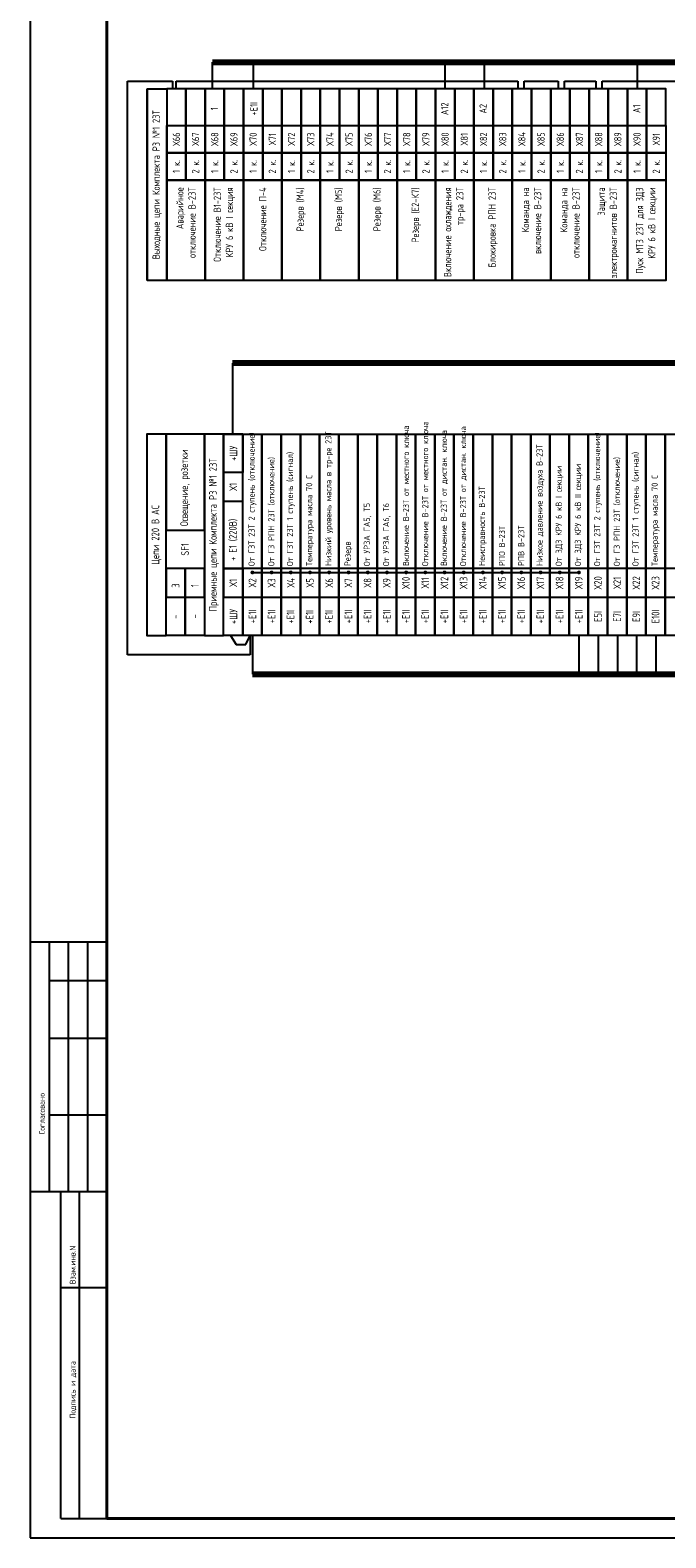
# Model space of a CAD drawing. Header units: millimetres. Extents: x 616 to 6196, y 2487 to 5711.
# Tile 39 of 46: x 5355 to 5521, y 3305 to 3698. Entities that reach past the tile are written whole.
import ezdxf

# ---------------------------------------------------------------- set-up
doc = ezdxf.new("R2010")
doc.units = ezdxf.units.MM
doc.styles.add('SIMPLEX', font='GOST.ttf', dxfattribs={"height": 5})

msp = doc.modelspace()

# ---------------------------------------------------------------- linework, layer by layer
at = {"lineweight": -2}
for p, q in [((5355.14, 3899.35), (5355.14, 3305.35)), ((5355.14, 3305.35), (6196.14, 3305.35))]:
    msp.add_line(p, q, dxfattribs=at)
at = {"lineweight": 40}
for p, q in [((5375.14, 3894.35), (5375.14, 3310.35)), ((5375.14, 3310.35), (6191.14, 3310.35))]:
    msp.add_line(p, q, dxfattribs=at)
at = {"color": 3}
for p, q in [((5402.62, 3682.7), (5402.62, 3689.7)), ((5413.28, 3682.7), (5413.28, 3689.7)), ((5463.26, 3682.7), (5463.26, 3689.7)), ((5473.46, 3682.7), (5473.46, 3689.7)), ((5513.35, 3682.7), (5513.35, 3689.7))]:
    msp.add_line(p, q, dxfattribs=at)
at = {"color": 3, "lineweight": 80}
msp.add_line((5402.62, 3689.7), (6163.77, 3689.7), dxfattribs=at)
for p, q in [((5380.53, 3535.33), (5380.53, 3684.7)), ((5380.53, 3684.7), (5392.23, 3684.7)), ((5392.23, 3684.7), (5392.23, 3682.7)), ((5393.2, 3682.7), (5393.2, 3684.7)), ((5393.2, 3684.7), (5482.13, 3684.7)), ((5482.13, 3684.7), (5482.13, 3682.7)), ((5483.82, 3682.7), (5483.82, 3684.7)), ((5483.82, 3684.7), (5492.64, 3684.7)), ((5492.64, 3684.7), (5492.64, 3682.7)), ((5494.33, 3682.7), (5494.33, 3684.7)), ((5494.33, 3684.7), (5502.49, 3684.7)), ((5502.49, 3684.7), (5502.49, 3682.7)), ((5504.17, 3682.7), (5504.17, 3684.7)), ((5504.17, 3684.7), (5787.55, 3684.7)), ((5385.53, 3682.7), (5385.53, 3673.2)), ((5385.53, 3682.7), (5385.53, 3673.2)), ((5390.72, 3682.7), (5390.72, 3673.2)), ((5390.72, 3682.7), (5390.72, 3673.2)), ((5400.53, 3592.83), (5400.53, 3582.83)), ((5400.53, 3592.83), (5400.53, 3582.83)), ((5400.53, 3592.83), (5400.53, 3582.83)), ((5400.53, 3592.83), (5400.53, 3582.83)), ((5400.53, 3592.83), (5400.53, 3582.83)), ((5400.53, 3592.83), (5400.53, 3582.83)), ((5400.53, 3592.83), (5400.53, 3582.83)), ((5400.53, 3592.83), (5400.53, 3582.83)), ((5413.03, 3556.79), (5433.03, 3556.79)), ((5433.03, 3556.79), (5463.08, 3556.79)), ((5463.08, 3556.79), (5498.08, 3556.79)), ((5405.53, 3540.33), (5405.53, 3550.33)), ((5405.53, 3540.33), (5405.53, 3550.33)), ((5407.34, 3540.33), (5408.79, 3538)), ((5411.33, 3538), (5412.43, 3540.33)), ((5412.43, 3540.33), (5412.43, 3535.33)), ((5412.43, 3535.33), (5380.53, 3535.33)), ((5408.79, 3538), (5411.33, 3538)), ((5375.14, 3460.53), (5355.14, 3460.53)), ((5360.14, 3395.53), (5360.14, 3460.53)), ((5365.14, 3395.53), (5365.14, 3460.53)), ((5370.14, 3395.53), (5370.14, 3460.53)), ((5360.14, 3450.53), (5375.14, 3450.53)), ((5360.14, 3435.53), (5375.14, 3435.53)), ((5360.14, 3415.53), (5375.14, 3415.53)), ((5355.14, 3395.53), (5375.14, 3395.53)), ((5363.14, 3310.35), (5363.14, 3395.53)), ((5368.02, 3310.35), (5368.02, 3395.53)), ((5363.14, 3370.53), (5375.14, 3370.53)), ((5363.14, 3310.35), (5375.14, 3310.35))]:
    msp.add_line(p, q)
at = {"color": 5, "lineweight": 80}
msp.add_line((5774.39, 3611.33), (5407.81, 3611.33), dxfattribs=at)
at = {"color": 5}
msp.add_line((5407.81, 3611.33), (5407.81, 3592.83), dxfattribs=at)
at = {"color": 55, "true_color": 0x999b37}
for p, q in [((5413.1, 3540.33), (5413.1, 3530.33)), ((5498.03, 3540.33), (5498.03, 3530.33)), ((5503.12, 3540.33), (5503.12, 3530.33)), ((5508.17, 3540.33), (5508.17, 3530.33)), ((5513.1, 3540.33), (5513.1, 3530.33)), ((5518.14, 3540.33), (5518.14, 3530.33))]:
    msp.add_line(p, q, dxfattribs=at)
at = {"color": 55, "lineweight": 80, "true_color": 0x999b37}
msp.add_line((5413.1, 3530.33), (5984.16, 3530.33), dxfattribs=at)
for points, const_width in [([(5385.53, 3682.7), (5385.53, 3632.83)], 0.38), ([(5385.53, 3632.83), (5385.53, 3682.7)], 0.38), ([(5390.72, 3682.7), (5390.72, 3632.83)], 0.38), ([(5390.72, 3632.83), (5390.72, 3682.7)], 0.38), ([(5385.53, 3540.33), (5385.53, 3592.83)], 0.4), ([(5385.53, 3540.33), (5385.53, 3592.83)], 0.4), ([(5385.53, 3540.33), (5385.53, 3592.83)], 0.4), ([(5390.53, 3540.33), (5390.53, 3592.83)], 0.4), ([(5390.53, 3592.83), (5390.53, 3540.33)], 0.4), ([(5400.53, 3540.33), (5400.53, 3592.83)], 0.4), ([(5400.53, 3540.33), (5400.53, 3592.83)], 0.4), ([(5400.53, 3540.33), (5400.53, 3592.83)], 0.4), ([(5405.53, 3540.33), (5405.53, 3592.83)], 0.4), ([(5405.53, 3592.83), (5405.53, 3540.33)], 0.4), ([(5500.53, 3592.83), (5500.53, 3540.33)], 0.4)]:
    msp.add_lwpolyline(points, dxfattribs=dict(const_width=const_width))
for points in [[(5390.72, 3682.7), (5390.72, 3632.83), (5385.72, 3632.83), (5385.72, 3682.7)], [(5395.72, 3673.2), (5395.72, 3682.7), (5390.72, 3682.7), (5390.72, 3673.2)], [(5400.72, 3673.2), (5400.72, 3682.7), (5395.72, 3682.7), (5395.72, 3673.2)], [(5405.72, 3673.2), (5405.72, 3682.7), (5400.72, 3682.7), (5400.72, 3673.2)], [(5410.72, 3673.2), (5410.72, 3682.7), (5405.72, 3682.7), (5405.72, 3673.2)], [(5415.72, 3673.2), (5415.72, 3682.7), (5410.72, 3682.7), (5410.72, 3673.2)], [(5420.72, 3673.2), (5420.72, 3682.7), (5415.72, 3682.7), (5415.72, 3673.2)], [(5425.72, 3673.2), (5425.72, 3682.7), (5420.72, 3682.7), (5420.72, 3673.2)], [(5430.72, 3673.2), (5430.72, 3682.7), (5425.72, 3682.7), (5425.72, 3673.2)], [(5435.72, 3673.2), (5435.72, 3682.7), (5430.72, 3682.7), (5430.72, 3673.2)], [(5440.72, 3673.2), (5440.72, 3682.7), (5435.72, 3682.7), (5435.72, 3673.2)], [(5445.72, 3673.2), (5445.72, 3682.7), (5440.72, 3682.7), (5440.72, 3673.2)], [(5450.72, 3673.2), (5450.72, 3682.7), (5445.72, 3682.7), (5445.72, 3673.2)], [(5455.72, 3673.2), (5455.72, 3682.7), (5450.72, 3682.7), (5450.72, 3673.2)], [(5460.72, 3673.2), (5460.72, 3682.7), (5455.72, 3682.7), (5455.72, 3673.2)], [(5465.72, 3673.2), (5465.72, 3682.7), (5460.72, 3682.7), (5460.72, 3673.2)], [(5470.72, 3673.2), (5470.72, 3682.7), (5465.72, 3682.7), (5465.72, 3673.2)], [(5475.72, 3673.2), (5475.72, 3682.7), (5470.72, 3682.7), (5470.72, 3673.2)], [(5480.72, 3673.2), (5480.72, 3682.7), (5475.72, 3682.7), (5475.72, 3673.2)], [(5485.72, 3673.2), (5485.72, 3682.7), (5480.72, 3682.7), (5480.72, 3673.2)], [(5490.72, 3673.2), (5490.72, 3682.7), (5485.72, 3682.7), (5485.72, 3673.2)], [(5495.72, 3673.2), (5495.72, 3682.7), (5490.72, 3682.7), (5490.72, 3673.2)], [(5500.72, 3673.2), (5500.72, 3682.7), (5495.72, 3682.7), (5495.72, 3673.2)], [(5505.72, 3673.2), (5505.72, 3682.7), (5500.72, 3682.7), (5500.72, 3673.2)], [(5510.72, 3673.2), (5510.72, 3682.7), (5505.72, 3682.7), (5505.72, 3673.2)], [(5515.72, 3673.2), (5515.72, 3682.7), (5510.72, 3682.7), (5510.72, 3673.2)], [(5520.72, 3673.2), (5520.72, 3682.7), (5515.72, 3682.7), (5515.72, 3673.2)], [(5395.72, 3673.2), (5395.72, 3666.08), (5390.72, 3666.08), (5390.72, 3673.2)], [(5400.72, 3673.2), (5400.72, 3666.08), (5395.72, 3666.08), (5395.72, 3673.2)], [(5405.72, 3673.2), (5405.72, 3666.08), (5400.72, 3666.08), (5400.72, 3673.2)], [(5410.72, 3673.2), (5410.72, 3666.08), (5405.72, 3666.08), (5405.72, 3673.2)], [(5415.72, 3673.2), (5415.72, 3666.08), (5410.72, 3666.08), (5410.72, 3673.2)], [(5420.72, 3673.2), (5420.72, 3666.08), (5415.72, 3666.08), (5415.72, 3673.2)], [(5425.72, 3673.2), (5425.72, 3666.08), (5420.72, 3666.08), (5420.72, 3673.2)], [(5430.72, 3673.2), (5430.72, 3666.08), (5425.72, 3666.08), (5425.72, 3673.2)], [(5435.72, 3673.2), (5435.72, 3666.08), (5430.72, 3666.08), (5430.72, 3673.2)], [(5440.72, 3673.2), (5440.72, 3666.08), (5435.72, 3666.08), (5435.72, 3673.2)], [(5445.72, 3673.2), (5445.72, 3666.08), (5440.72, 3666.08), (5440.72, 3673.2)], [(5450.72, 3673.2), (5450.72, 3666.08), (5445.72, 3666.08), (5445.72, 3673.2)], [(5455.72, 3673.2), (5455.72, 3666.08), (5450.72, 3666.08), (5450.72, 3673.2)], [(5460.72, 3673.2), (5460.72, 3666.08), (5455.72, 3666.08), (5455.72, 3673.2)], [(5465.72, 3673.2), (5465.72, 3666.08), (5460.72, 3666.08), (5460.72, 3673.2)], [(5470.72, 3673.2), (5470.72, 3666.08), (5465.72, 3666.08), (5465.72, 3673.2)], [(5475.72, 3673.2), (5475.72, 3666.08), (5470.72, 3666.08), (5470.72, 3673.2)], [(5480.72, 3673.2), (5480.72, 3666.08), (5475.72, 3666.08), (5475.72, 3673.2)], [(5485.72, 3673.2), (5485.72, 3666.08), (5480.72, 3666.08), (5480.72, 3673.2)], [(5490.72, 3673.2), (5490.72, 3666.08), (5485.72, 3666.08), (5485.72, 3673.2)], [(5495.72, 3673.2), (5495.72, 3666.08), (5490.72, 3666.08), (5490.72, 3673.2)], [(5500.72, 3673.2), (5500.72, 3666.08), (5495.72, 3666.08), (5495.72, 3673.2)], [(5505.72, 3673.2), (5505.72, 3666.08), (5500.72, 3666.08), (5500.72, 3673.2)], [(5510.72, 3673.2), (5510.72, 3666.08), (5505.72, 3666.08), (5505.72, 3673.2)], [(5515.72, 3673.2), (5515.72, 3666.08), (5510.72, 3666.08), (5510.72, 3673.2)], [(5520.72, 3673.2), (5520.72, 3666.08), (5515.72, 3666.08), (5515.72, 3673.2)], [(5395.72, 3666.08), (5395.72, 3658.95), (5390.72, 3658.95), (5390.72, 3666.08)], [(5400.72, 3666.08), (5400.72, 3658.95), (5395.72, 3658.95), (5395.72, 3666.08)], [(5405.72, 3666.08), (5405.72, 3658.95), (5400.72, 3658.95), (5400.72, 3666.08)], [(5410.72, 3666.08), (5410.72, 3658.95), (5405.72, 3658.95), (5405.72, 3666.08)], [(5415.72, 3666.08), (5415.72, 3658.95), (5410.72, 3658.95), (5410.72, 3666.08)], [(5420.72, 3666.08), (5420.72, 3658.95), (5415.72, 3658.95), (5415.72, 3666.08)], [(5425.72, 3666.08), (5425.72, 3658.95), (5420.72, 3658.95), (5420.72, 3666.08)], [(5430.72, 3666.08), (5430.72, 3658.95), (5425.72, 3658.95), (5425.72, 3666.08)], [(5435.72, 3666.08), (5435.72, 3658.95), (5430.72, 3658.95), (5430.72, 3666.08)], [(5440.72, 3666.08), (5440.72, 3658.95), (5435.72, 3658.95), (5435.72, 3666.08)], [(5445.72, 3666.08), (5445.72, 3658.95), (5440.72, 3658.95), (5440.72, 3666.08)], [(5450.72, 3666.08), (5450.72, 3658.95), (5445.72, 3658.95), (5445.72, 3666.08)], [(5455.72, 3666.08), (5455.72, 3658.95), (5450.72, 3658.95), (5450.72, 3666.08)], [(5460.72, 3666.08), (5460.72, 3658.95), (5455.72, 3658.95), (5455.72, 3666.08)], [(5465.72, 3666.08), (5465.72, 3658.95), (5460.72, 3658.95), (5460.72, 3666.08)], [(5470.72, 3666.08), (5470.72, 3658.95), (5465.72, 3658.95), (5465.72, 3666.08)], [(5475.72, 3666.08), (5475.72, 3658.95), (5470.72, 3658.95), (5470.72, 3666.08)], [(5480.72, 3666.08), (5480.72, 3658.95), (5475.72, 3658.95), (5475.72, 3666.08)], [(5485.72, 3666.08), (5485.72, 3658.95), (5480.72, 3658.95), (5480.72, 3666.08)], [(5490.72, 3666.08), (5490.72, 3658.95), (5485.72, 3658.95), (5485.72, 3666.08)], [(5495.72, 3666.08), (5495.72, 3658.95), (5490.72, 3658.95), (5490.72, 3666.08)], [(5500.72, 3666.08), (5500.72, 3658.95), (5495.72, 3658.95), (5495.72, 3666.08)], [(5505.72, 3666.08), (5505.72, 3658.95), (5500.72, 3658.95), (5500.72, 3666.08)], [(5510.72, 3666.08), (5510.72, 3658.95), (5505.72, 3658.95), (5505.72, 3666.08)], [(5515.72, 3666.08), (5515.72, 3658.95), (5510.72, 3658.95), (5510.72, 3666.08)], [(5520.72, 3666.08), (5520.72, 3658.95), (5515.72, 3658.95), (5515.72, 3666.08)], [(5400.72, 3658.95), (5400.72, 3632.83), (5390.72, 3632.83), (5390.72, 3658.95)], [(5410.72, 3658.95), (5410.72, 3632.83), (5400.72, 3632.83), (5400.72, 3658.95)], [(5420.72, 3658.95), (5420.72, 3632.83), (5410.72, 3632.83), (5410.72, 3658.95)], [(5430.72, 3658.95), (5430.72, 3632.83), (5420.72, 3632.83), (5420.72, 3658.95)], [(5440.72, 3658.95), (5440.72, 3632.83), (5430.72, 3632.83), (5430.72, 3658.95)], [(5450.72, 3658.95), (5450.72, 3632.83), (5440.72, 3632.83), (5440.72, 3658.95)], [(5460.72, 3658.95), (5460.72, 3632.83), (5450.72, 3632.83), (5450.72, 3658.95)], [(5470.72, 3658.95), (5470.72, 3632.83), (5460.72, 3632.83), (5460.72, 3658.95)], [(5480.72, 3658.95), (5480.72, 3632.83), (5470.72, 3632.83), (5470.72, 3658.95)], [(5490.72, 3658.95), (5490.72, 3632.83), (5480.72, 3632.83), (5480.72, 3658.95)], [(5500.72, 3658.95), (5500.72, 3632.83), (5490.72, 3632.83), (5490.72, 3658.95)], [(5510.72, 3658.95), (5510.72, 3632.83), (5500.72, 3632.83), (5500.72, 3658.95)], [(5520.72, 3658.95), (5520.72, 3632.83), (5510.72, 3632.83), (5510.72, 3658.95)], [(5390.53, 3540.33), (5390.53, 3592.83), (5385.53, 3592.83), (5385.53, 3540.33)], [(5400.53, 3567.83), (5400.53, 3592.83), (5390.53, 3592.83), (5390.53, 3567.83)], [(5405.53, 3540.33), (5405.53, 3592.83), (5400.53, 3592.83), (5400.53, 3540.33)], [(5410.53, 3557.83), (5410.53, 3592.83), (5405.53, 3592.83), (5405.53, 3557.83)], [(5410.53, 3592.83), (5410.53, 3582.83), (5405.53, 3582.83), (5405.53, 3592.83)], [(5415.53, 3592.83), (5415.53, 3557.83), (5410.53, 3557.83), (5410.53, 3592.83)], [(5420.53, 3592.83), (5420.53, 3557.83), (5415.53, 3557.83), (5415.53, 3592.83)], [(5425.53, 3592.83), (5425.53, 3557.83), (5420.53, 3557.83), (5420.53, 3592.83)], [(5430.53, 3592.83), (5430.53, 3557.83), (5425.53, 3557.83), (5425.53, 3592.83)], [(5435.53, 3592.83), (5435.53, 3557.83), (5430.53, 3557.83), (5430.53, 3592.83)], [(5440.53, 3592.83), (5440.53, 3557.83), (5435.53, 3557.83), (5435.53, 3592.83)], [(5445.53, 3592.83), (5445.53, 3557.83), (5440.53, 3557.83), (5440.53, 3592.83)], [(5450.53, 3592.83), (5450.53, 3557.83), (5445.53, 3557.83), (5445.53, 3592.83)], [(5455.53, 3592.83), (5455.53, 3557.83), (5450.53, 3557.83), (5450.53, 3592.83)], [(5460.53, 3592.83), (5460.53, 3557.83), (5455.53, 3557.83), (5455.53, 3592.83)], [(5465.53, 3592.83), (5465.53, 3557.83), (5460.53, 3557.83), (5460.53, 3592.83)], [(5470.53, 3592.83), (5470.53, 3557.83), (5465.53, 3557.83), (5465.53, 3592.83)], [(5475.53, 3592.83), (5475.53, 3557.83), (5470.53, 3557.83), (5470.53, 3592.83)], [(5480.53, 3592.83), (5480.53, 3557.83), (5475.53, 3557.83), (5475.53, 3592.83)], [(5485.53, 3592.83), (5485.53, 3557.83), (5480.53, 3557.83), (5480.53, 3592.83)], [(5490.53, 3592.83), (5490.53, 3557.83), (5485.53, 3557.83), (5485.53, 3592.83)], [(5495.53, 3592.83), (5495.53, 3557.83), (5490.53, 3557.83), (5490.53, 3592.83)], [(5500.53, 3592.83), (5500.53, 3557.83), (5495.53, 3557.83), (5495.53, 3592.83)], [(5505.53, 3592.83), (5505.53, 3557.83), (5500.53, 3557.83), (5500.53, 3592.83)], [(5510.53, 3592.83), (5510.53, 3557.83), (5505.53, 3557.83), (5505.53, 3592.83)], [(5515.53, 3592.83), (5515.53, 3557.83), (5510.53, 3557.83), (5510.53, 3592.83)], [(5520.53, 3592.83), (5520.53, 3557.83), (5515.53, 3557.83), (5515.53, 3592.83)], [(5525.53, 3592.83), (5525.53, 3557.83), (5520.53, 3557.83), (5520.53, 3592.83)], [(5410.53, 3575.33), (5410.53, 3582.83), (5405.53, 3582.83), (5405.53, 3575.33)], [(5400.53, 3567.83), (5400.53, 3557.83), (5390.53, 3557.83), (5390.53, 3567.83)], [(5395.53, 3550.33), (5395.53, 3557.83), (5390.53, 3557.83), (5390.53, 3550.33)], [(5400.53, 3550.33), (5400.53, 3557.83), (5395.53, 3557.83), (5395.53, 3550.33)], [(5410.53, 3550.33), (5410.53, 3557.83), (5405.53, 3557.83), (5405.53, 3550.33)], [(5415.53, 3550.33), (5415.53, 3557.83), (5410.53, 3557.83), (5410.53, 3550.33)], [(5420.53, 3550.33), (5420.53, 3557.83), (5415.53, 3557.83), (5415.53, 3550.33)], [(5425.53, 3550.33), (5425.53, 3557.83), (5420.53, 3557.83), (5420.53, 3550.33)], [(5430.53, 3550.33), (5430.53, 3557.83), (5425.53, 3557.83), (5425.53, 3550.33)], [(5435.53, 3550.33), (5435.53, 3557.83), (5430.53, 3557.83), (5430.53, 3550.33)], [(5440.53, 3550.33), (5440.53, 3557.83), (5435.53, 3557.83), (5435.53, 3550.33)], [(5445.53, 3550.33), (5445.53, 3557.83), (5440.53, 3557.83), (5440.53, 3550.33)], [(5450.53, 3550.33), (5450.53, 3557.83), (5445.53, 3557.83), (5445.53, 3550.33)], [(5455.53, 3550.33), (5455.53, 3557.83), (5450.53, 3557.83), (5450.53, 3550.33)], [(5460.53, 3550.33), (5460.53, 3557.83), (5455.53, 3557.83), (5455.53, 3550.33)], [(5465.53, 3550.33), (5465.53, 3557.83), (5460.53, 3557.83), (5460.53, 3550.33)], [(5470.53, 3550.33), (5470.53, 3557.83), (5465.53, 3557.83), (5465.53, 3550.33)], [(5475.53, 3550.33), (5475.53, 3557.83), (5470.53, 3557.83), (5470.53, 3550.33)], [(5480.53, 3550.33), (5480.53, 3557.83), (5475.53, 3557.83), (5475.53, 3550.33)], [(5485.53, 3550.33), (5485.53, 3557.83), (5480.53, 3557.83), (5480.53, 3550.33)], [(5490.53, 3550.33), (5490.53, 3557.83), (5485.53, 3557.83), (5485.53, 3550.33)], [(5495.53, 3550.33), (5495.53, 3557.83), (5490.53, 3557.83), (5490.53, 3550.33)], [(5500.53, 3550.33), (5500.53, 3557.83), (5495.53, 3557.83), (5495.53, 3550.33)], [(5505.53, 3550.33), (5505.53, 3557.83), (5500.53, 3557.83), (5500.53, 3550.33)], [(5510.53, 3550.33), (5510.53, 3557.83), (5505.53, 3557.83), (5505.53, 3550.33)], [(5515.53, 3550.33), (5515.53, 3557.83), (5510.53, 3557.83), (5510.53, 3550.33)], [(5520.53, 3550.33), (5520.53, 3557.83), (5515.53, 3557.83), (5515.53, 3550.33)], [(5525.53, 3550.33), (5525.53, 3557.83), (5520.53, 3557.83), (5520.53, 3550.33)], [(5395.53, 3550.33), (5395.53, 3540.33), (5390.53, 3540.33), (5390.53, 3550.33)], [(5400.53, 3550.33), (5400.53, 3540.33), (5395.53, 3540.33), (5395.53, 3550.33)], [(5410.53, 3550.33), (5410.53, 3540.33), (5405.53, 3540.33), (5405.53, 3550.33)], [(5415.53, 3550.33), (5415.53, 3540.33), (5410.53, 3540.33), (5410.53, 3550.33)], [(5420.53, 3550.33), (5420.53, 3540.33), (5415.53, 3540.33), (5415.53, 3550.33)], [(5425.53, 3550.33), (5425.53, 3540.33), (5420.53, 3540.33), (5420.53, 3550.33)], [(5430.53, 3550.33), (5430.53, 3540.33), (5425.53, 3540.33), (5425.53, 3550.33)], [(5435.53, 3550.33), (5435.53, 3540.33), (5430.53, 3540.33), (5430.53, 3550.33)], [(5440.53, 3550.33), (5440.53, 3540.33), (5435.53, 3540.33), (5435.53, 3550.33)], [(5445.53, 3550.33), (5445.53, 3540.33), (5440.53, 3540.33), (5440.53, 3550.33)], [(5450.53, 3550.33), (5450.53, 3540.33), (5445.53, 3540.33), (5445.53, 3550.33)], [(5455.53, 3550.33), (5455.53, 3540.33), (5450.53, 3540.33), (5450.53, 3550.33)], [(5460.53, 3550.33), (5460.53, 3540.33), (5455.53, 3540.33), (5455.53, 3550.33)], [(5465.53, 3550.33), (5465.53, 3540.33), (5460.53, 3540.33), (5460.53, 3550.33)], [(5470.53, 3550.33), (5470.53, 3540.33), (5465.53, 3540.33), (5465.53, 3550.33)], [(5475.53, 3550.33), (5475.53, 3540.33), (5470.53, 3540.33), (5470.53, 3550.33)], [(5480.53, 3550.33), (5480.53, 3540.33), (5475.53, 3540.33), (5475.53, 3550.33)], [(5485.53, 3550.33), (5485.53, 3540.33), (5480.53, 3540.33), (5480.53, 3550.33)], [(5490.53, 3550.33), (5490.53, 3540.33), (5485.53, 3540.33), (5485.53, 3550.33)], [(5495.53, 3550.33), (5495.53, 3540.33), (5490.53, 3540.33), (5490.53, 3550.33)], [(5500.53, 3550.33), (5500.53, 3540.33), (5495.53, 3540.33), (5495.53, 3550.33)], [(5505.53, 3550.33), (5505.53, 3540.33), (5500.53, 3540.33), (5500.53, 3550.33)], [(5510.53, 3550.33), (5510.53, 3540.33), (5505.53, 3540.33), (5505.53, 3550.33)], [(5515.53, 3550.33), (5515.53, 3540.33), (5510.53, 3540.33), (5510.53, 3550.33)], [(5520.53, 3550.33), (5520.53, 3540.33), (5515.53, 3540.33), (5515.53, 3550.33)], [(5525.53, 3550.33), (5525.53, 3540.33), (5520.53, 3540.33), (5520.53, 3550.33)]]:
    msp.add_lwpolyline(points, close=True)
at = {"const_width": 0.5}
for points in [[(5413.03, 3557.04, -1), (5413.03, 3556.54, -1)], [(5418.03, 3557.04, -1), (5418.03, 3556.54, -1)], [(5423.03, 3557.04, -1), (5423.03, 3556.54, -1)], [(5428.03, 3557.04, -1), (5428.03, 3556.54, -1)], [(5433.03, 3557.04, -1), (5433.03, 3556.54, -1)], [(5438.08, 3557.04, -1), (5438.08, 3556.54, -1)], [(5443.08, 3557.04, -1), (5443.08, 3556.54, -1)], [(5448.08, 3557.04, -1), (5448.08, 3556.54, -1)], [(5453.08, 3557.04, -1), (5453.08, 3556.54, -1)], [(5458.08, 3557.04, -1), (5458.08, 3556.54, -1)], [(5463.08, 3557.04, -1), (5463.08, 3556.54, -1)], [(5463.08, 3557.04, -1), (5463.08, 3556.54, -1)], [(5468.08, 3557.04, -1), (5468.08, 3556.54, -1)], [(5473.08, 3557.04, -1), (5473.08, 3556.54, -1)], [(5478.08, 3557.04, -1), (5478.08, 3556.54, -1)], [(5483.08, 3557.04, -1), (5483.08, 3556.54, -1)], [(5488.08, 3557.04, -1), (5488.08, 3556.54, -1)], [(5493.08, 3557.04, -1), (5493.08, 3556.54, -1)], [(5498.08, 3557.04, -1), (5498.08, 3556.54, -1)]]:
    msp.add_lwpolyline(points, format="xyb", close=True, dxfattribs=at)

# ---------------------------------------------------------------- texts
at = {"linetype": 'Continuous', "style": 'SIMPLEX'}
for s, p in [('Согласовано', (5358.97, 3410.41)), ('Взам.инв.N', (5366.97, 3371.41)), ('Подпись и дата', (5366.97, 3336.41))]:
    msp.add_text(s, height=1.5, rotation=90, dxfattribs=at).set_placement(p)
at = {"rotation": 90, "style": 'SIMPLEX'}
for s, insert, char_height, width, attachment_point in [('Выходные цепи Комплекта РЗ №1 23Т', (5388.22, 3657.76), 1.9, 49.875, 5), ('+Е1I', (5413.41, 3677.55), 1.9, 9.5, 5), ('А12', (5463.12, 3677.55), 1.9, 9.5, 5), ('1', (5403.12, 3677.55), 1.9, 9.5, 5), ('А2', (5473.12, 3677.55), 1.9, 9.5, 5), ('А1', (5513.12, 3677.55), 1.9, 9.5, 5), ('Х66', (5393.22, 3669.64), 1.9, 7.125, 5), ('Х67', (5398.22, 3669.64), 1.9, 7.125, 5), ('Х68', (5403.22, 3669.64), 1.9, 7.125, 5), ('Х69{\\fArial|b0|i0|c204|p34; }', (5408.22, 3669.64), 1.9, 7.125, 5), ('Х70', (5413.22, 3669.64), 1.9, 7.125, 5), ('Х71', (5418.22, 3669.64), 1.9, 7.125, 5), ('Х72', (5423.22, 3669.64), 1.9, 7.125, 5), ('Х73{\\fArial|b0|i0|c204|p34; }', (5428.22, 3669.64), 1.9, 7.125, 5), ('Х74', (5433.22, 3669.64), 1.9, 7.125, 5), ('Х75{\\fArial|b0|i0|c204|p34; }', (5438.22, 3669.64), 1.9, 7.125, 5), ('Х76', (5443.22, 3669.64), 1.9, 7.125, 5), ('Х77{\\fArial|b0|i0|c204|p34; }', (5448.22, 3669.64), 1.9, 7.125, 5), ('Х78', (5453.22, 3669.64), 1.9, 7.125, 5), ('Х79', (5458.22, 3669.64), 1.9, 7.125, 5), ('Х80', (5463.22, 3669.64), 1.9, 7.125, 5), ('Х81', (5468.22, 3669.64), 1.9, 7.125, 5), ('Х82', (5473.22, 3669.64), 1.9, 7.125, 5), ('Х83', (5478.22, 3669.64), 1.9, 7.125, 5), ('Х84', (5483.22, 3669.64), 1.9, 7.125, 5), ('Х85', (5488.22, 3669.64), 1.9, 7.125, 5), ('Х86', (5493.22, 3669.64), 1.9, 7.125, 5), ('Х87', (5498.22, 3669.64), 1.9, 7.125, 5), ('Х88', (5503.22, 3669.64), 1.9, 7.125, 5), ('Х89', (5508.22, 3669.64), 1.9, 7.125, 5), ('Х90', (5513.22, 3669.64), 1.9, 7.125, 5), ('Х91', (5518.22, 3669.64), 1.9, 7.125, 5), ('1 к.{\\fArial|b0|i0|c204|p34; }', (5393.22, 3662.51), 1.9, 7.125, 5), ('2 к.{\\fArial|b0|i0|c204|p34; }', (5398.22, 3662.51), 1.9, 7.125, 5), ('1 к.{\\fArial|b0|i0|c204|p34; }', (5403.22, 3662.51), 1.9, 7.125, 5), ('2 к.{\\fArial|b0|i0|c204|p34; }', (5408.22, 3662.51), 1.9, 7.125, 5), ('1 к.{\\fArial|b0|i0|c204|p34; }', (5413.22, 3662.51), 1.9, 7.125, 5), ('2 к.{\\fArial|b0|i0|c204|p34; }', (5418.22, 3662.51), 1.9, 7.125, 5), ('1 к.{\\fArial|b0|i0|c204|p34; }', (5423.22, 3662.51), 1.9, 7.125, 5), ('2 к.{\\fArial|b0|i0|c204|p34; }', (5428.22, 3662.51), 1.9, 7.125, 5), ('1 к.{\\fArial|b0|i0|c204|p34; }', (5433.22, 3662.51), 1.9, 7.125, 5), ('2 к.{\\fArial|b0|i0|c204|p34; }', (5438.22, 3662.51), 1.9, 7.125, 5), ('1 к.{\\fArial|b0|i0|c204|p34; }', (5443.22, 3662.51), 1.9, 7.125, 5), ('2 к.{\\fArial|b0|i0|c204|p34; }', (5448.22, 3662.51), 1.9, 7.125, 5), ('1 к.{\\fArial|b0|i0|c204|p34; }', (5453.22, 3662.51), 1.9, 7.125, 5), ('2 к.{\\fArial|b0|i0|c204|p34; }', (5458.22, 3662.51), 1.9, 7.125, 5), ('1 к.{\\fArial|b0|i0|c204|p34; }', (5463.22, 3662.51), 1.9, 7.125, 5), ('2 к.{\\fArial|b0|i0|c204|p34; }', (5468.22, 3662.51), 1.9, 7.125, 5), ('1 к.{\\fArial|b0|i0|c204|p34; }', (5473.22, 3662.51), 1.9, 7.125, 5), ('2 к.{\\fArial|b0|i0|c204|p34; }', (5478.22, 3662.51), 1.9, 7.125, 5), ('1 к.{\\fArial|b0|i0|c204|p34; }', (5483.22, 3662.51), 1.9, 7.125, 5), ('2 к.{\\fArial|b0|i0|c204|p34; }', (5488.22, 3662.51), 1.9, 7.125, 5), ('1 к.{\\fArial|b0|i0|c204|p34; }', (5493.22, 3662.51), 1.9, 7.125, 5), ('2 к.{\\fArial|b0|i0|c204|p34; }', (5498.22, 3662.51), 1.9, 7.125, 5), ('1 к.{\\fArial|b0|i0|c204|p34; }', (5503.22, 3662.51), 1.9, 7.125, 5), ('2 к.{\\fArial|b0|i0|c204|p34; }', (5508.22, 3662.51), 1.9, 7.125, 5), ('1 к.{\\fArial|b0|i0|c204|p34; }', (5513.22, 3662.51), 1.9, 7.125, 5), ('2 к.{\\fArial|b0|i0|c204|p34; }', (5518.22, 3662.51), 1.9, 7.125, 5), ('Аварийное \\Pотключение В-23Т', (5395.72, 3657.08), 1.9, 24.2572, 6), ('Отключение В1-23Т\\PКРУ 6 кВ I секция ', (5405.72, 3657.08), 1.9, 24.2572, 6), ('Отключение П-4 ', (5415.72, 3657.08), 1.9, 24.2572, 6), ('Резерв (М4)', (5425.72, 3657.08), 1.9, 24.2572, 6), ('Резерв (М5)', (5435.72, 3657.08), 1.9, 24.2572, 6), ('Резерв (М6)', (5445.72, 3657.08), 1.9, 24.2572, 6), ('Резерв (Е2-К7)', (5455.72, 3657.08), 1.9, 24.2572, 6), ('Включение охлаждения тр-ра 23Т', (5465.72, 3657.08), 1.9, 24.2572, 6), ('Блокировка РПН 23Т', (5475.72, 3657.08), 1.9, 24.2572, 6), ('Команда на \\Pвключение В-23Т', (5485.72, 3657.08), 1.9, 24.2572, 6), ('Команда на \\Pотключение В-23Т', (5495.72, 3657.08), 1.9, 24.2572, 6), ('Защита электромагнитов В-23Т', (5505.72, 3657.08), 1.9, 24.2572, 6), ('Пуск МТЗ 23Т для ЗДЗ КРУ 6 кВ I секции ', (5515.72, 3657.08), 1.9, 24.2572, 6), ('Приемные цепи Комплекта РЗ №1 23Т', (5403.03, 3566.58), 2, 52.5, 5), ('+ШУ', (5408.08, 3587.83), 2, 10, 5), ('\\pxql;От ГЗТ 23Т 1 ступень (сигнал)', (5423.03, 3574.74), 1.6, 32.6018, 5), ('\\pxql;Низкий уровень масла в тр-ре 23Т', (5433.03, 3574.74), 1.6, 32.6018, 5), ('\\pxql;Включение В-23Т от местного ключа', (5453.03, 3574.74), 1.6, 32.6018, 5), ('\\pxql;Отключение В-23Т от дистан. ключа', (5468.03, 3574.74), 1.6, 32.6018, 5), ('\\pxql;От ГЗТ 23Т 1 ступень (сигнал)', (5513.03, 3574.74), 1.6, 32.6018, 5), ('\\pxql;От ГЗ РПН 23Т (отключение)', (5418.03, 3574.74), 1.6, 32.6018, 5), ('\\pxql;Включение В-23Т от дистан. ключа', (5463.03, 3574.74), 1.6, 32.6018, 5), ('\\pxql;Низкое давление воздуха В-23Т', (5488.03, 3574.74), 1.6, 32.6018, 5), ('\\pxql;От ГЗ РПН 23Т (отключение)', (5508.03, 3574.74), 1.6, 32.6018, 5), ('Освещение, розетки', (5395.53, 3568.84), 2, 23.9883, 4), ('\\pxql;Температура масла 70 С', (5428.03, 3574.74), 1.6, 32.6018, 5), ('\\pxql;Неисправность В-23Т', (5473.03, 3574.74), 1.6, 32.6018, 5), ('\\pxql;От ЗДЗ КРУ 6 кВ I секции', (5493.03, 3574.74), 1.6, 32.6018, 5), ('\\pxql;От ЗДЗ КРУ 6 кВ II секции', (5498.03, 3574.74), 1.6, 32.6018, 5), ('\\pxql;Температура масла 70 С', (5518.03, 3574.74), 1.6, 32.6018, 5), ('Х1{\\fArial|b0|i0|c204|p34; }', (5408.03, 3579.08), 2, 7.5, 5), ('\\pxql;От ГЗТ 23Т 2 ступень (отключение)', (5413.03, 3574.74), 1.6, 32.6018, 5), ('\\pxql;Отключение В-23Т от местного ключа', (5458.03, 3574.74), 1.6, 32.6018, 5), ('\\pxql;От ГЗТ 23Т 2 ступень (отключение)', (5503.03, 3574.74), 1.6, 32.6018, 5), ('Цепи 220 В AC', (5388.03, 3566.58), 2, 52.5, 5), ('+ E1 (220В)', (5408.03, 3559.79), 2, 15.5339, 4), ('\\pxql;От УРЗА ГА5, Т5', (5443.03, 3574.74), 1.6, 32.6018, 5), ('\\pxql;От УРЗА ГА6, Т6', (5448.03, 3574.74), 1.6, 32.6018, 5), ('\\pxql;Резерв', (5438.03, 3574.74), 1.6, 32.6018, 5), ('\\pxql;РПО В-23Т', (5478.03, 3574.74), 1.6, 32.6018, 5), ('\\pxql;РПВ В-23Т', (5483.03, 3574.74), 1.6, 32.6018, 5), ('SF1', (5395.49, 3562.78), 2, 9.9114, 5), ('3', (5393.03, 3553.38), 2, 6.1001, 5), ('1{\\fArial|b0|i0|c204|p34; }', (5398.03, 3553.38), 2, 6.1001, 5), ('Х1{\\fArial|b0|i0|c204|p34; }', (5408.03, 3554.08), 2, 7.5, 5), ('Х2{\\fArial|b0|i0|c204|p34; }', (5413.03, 3554.08), 2, 7.5, 5), ('Х3{\\fArial|b0|i0|c204|p34; }', (5418.03, 3554.08), 2, 7.5, 5), ('Х4{\\fArial|b0|i0|c204|p34; }', (5423.03, 3554.08), 2, 7.5, 5), ('Х5{\\fArial|b0|i0|c204|p34; }', (5428.03, 3554.08), 2, 7.5, 5), ('Х6{\\fArial|b0|i0|c204|p34; }', (5433.03, 3554.08), 2, 7.5, 5), ('Х7{\\fArial|b0|i0|c204|p34; }', (5438.03, 3554.08), 2, 7.5, 5), ('Х8', (5443.03, 3554.08), 2, 7.5, 5), ('Х9{\\fArial|b0|i0|c204|p34; }', (5448.03, 3554.08), 2, 7.5, 5), ('Х10{\\fArial|b0|i0|c204|p34; }', (5453.03, 3554.08), 2, 7.5, 5), ('Х11{\\fArial|b0|i0|c204|p34; }', (5458.03, 3554.08), 2, 7.5, 5), ('Х12{\\fArial|b0|i0|c204|p34; }', (5463.03, 3554.08), 2, 7.5, 5), ('Х13', (5468.03, 3554.08), 2, 7.5, 5), ('Х14{\\fArial|b0|i0|c204|p34; }', (5473.03, 3554.08), 2, 7.5, 5), ('Х15', (5478.03, 3554.08), 2, 7.5, 5), ('Х16{\\fArial|b0|i0|c204|p34; }', (5483.03, 3554.08), 2, 7.5, 5), ('Х17', (5488.03, 3554.08), 2, 7.5, 5), ('Х18{\\fArial|b0|i0|c204|p34; }', (5493.03, 3554.08), 2, 7.5, 5), ('Х19', (5498.03, 3554.08), 2, 7.5, 5), ('Х20{\\fArial|b0|i0|c204|p34; }', (5503.03, 3554.08), 2, 7.5, 5), ('Х21', (5508.03, 3554.08), 2, 7.5, 5), ('Х22', (5513.03, 3554.08), 2, 7.5, 5), ('Х23', (5518.03, 3554.08), 2, 7.5, 5), ('+ШУ', (5408.08, 3545.33), 2, 10, 5), ('+E1I', (5413.03, 3545.33), 2, 10, 5), ('+E1I', (5418.03, 3545.33), 2, 10, 5), ('+E1I', (5422.95, 3545.24), 2, 10, 5), ('+E1I', (5427.95, 3545.24), 2, 10, 5), ('+E1I', (5432.95, 3545.24), 2, 10, 5), ('+E1I', (5438.03, 3545.33), 2, 10, 5), ('+E1I', (5443.03, 3545.33), 2, 10, 5), ('+E1I', (5448.03, 3545.33), 2, 10, 5), ('+E1I', (5453.03, 3545.33), 2, 10, 5), ('+E1I', (5458.03, 3545.33), 2, 10, 5), ('+E1I', (5463.03, 3545.33), 2, 10, 5), ('+E1I', (5468.03, 3545.33), 2, 10, 5), ('+E1I', (5473.03, 3545.33), 2, 10, 5), ('+E1I', (5478.03, 3545.33), 2, 10, 5), ('+E1I', (5483.03, 3545.33), 2, 10, 5), ('+E1I', (5488.03, 3545.33), 2, 10, 5), ('+E1I', (5493.03, 3545.33), 2, 10, 5), ('+E1I', (5498.03, 3545.33), 2, 10, 5), ('E5I', (5503.03, 3545.33), 2, 10, 5), ('E7I', (5508.03, 3545.33), 2, 10, 5), ('E9I', (5513.03, 3545.33), 2, 10, 5), ('E10I', (5518.03, 3545.33), 2, 10, 5), ('-', (5392.95, 3545.24), 2, 10, 5), ('-', (5398.03, 3545.33), 2, 10, 5)]:
    msp.add_mtext(s, dxfattribs=dict(at, insert=insert, char_height=char_height, width=width, attachment_point=attachment_point))

doc.saveas('drawing.dxf')
